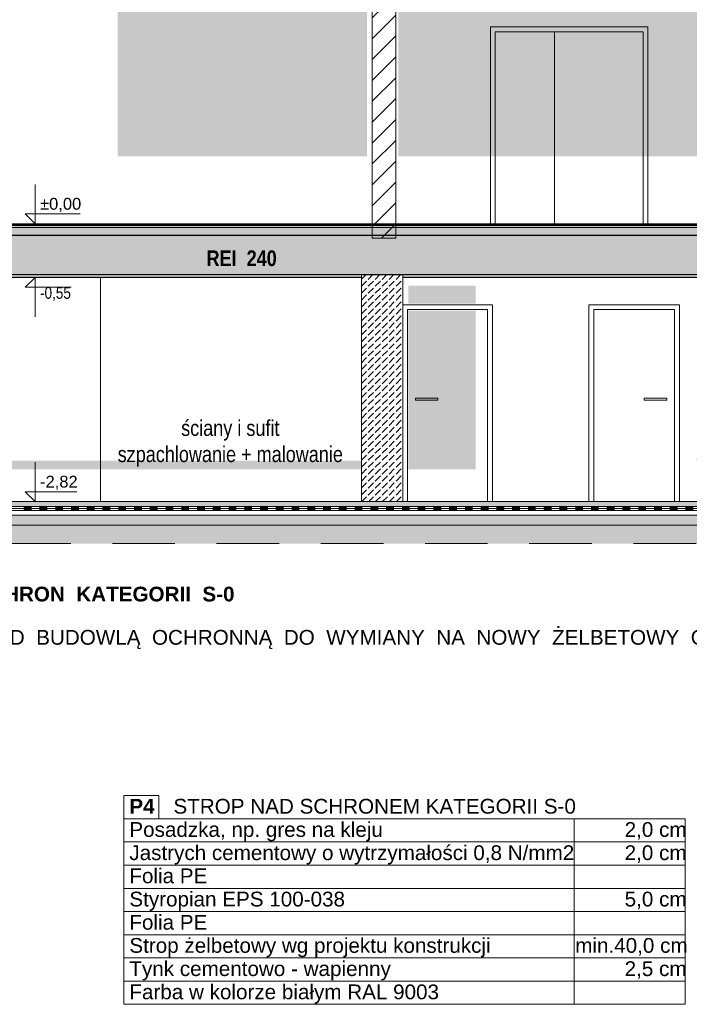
# Model space of a CAD drawing. Header units: centimetres. Extents: x 5703 to 19022, y -2164 to 612.
# Tile 12 of 49: x 14570 to 15250, y -1855 to -854. Entities that reach past the tile are written whole.
import ezdxf

# ---------------------------------------------------------------- set-up
doc = ezdxf.new("R2010")
doc.units = ezdxf.units.CM
doc.header["$MEASUREMENT"] = 0
doc.linetypes.add('Long Dashed', pattern=[105.83333, 63.499999, -42.333331])
for name, color, linetype in [('311-RS', 7, 'Continuous'), ('499-Wymiary i opisy', 7, 'Continuous'), ('810-Ogólne', 7, 'Continuous'), ('810-PZT', 7, 'Continuous'), ('MF_KRESKOWANIE', 7, 'Continuous'), ('MF_OKNA', 7, 'Continuous'), ('MF_SCIANY_KONSTR', 7, 'Continuous'), ('MF_WYM_DUŻE', 7, 'Continuous')]:
    doc.layers.add(name, color=color, linetype=linetype)
doc.styles.add('GENERATED_STYLE_3', font='arial.ttf')
doc.styles.add('GENERATED_STYLE_5', font='arialbd.ttf')
doc.styles.add('GENERATED_STYLE_8', font='ARIALN.TTF')
doc.styles.add('GENERATED_STYLE_9', font='ARIALNB.TTF')
doc.dimstyles.new('GENERATED_STYLE__1', dxfattribs={"dimtxt": 12, "dimasz": 6.08, "dimexe": 0.18, "dimexo": 0.0625, "dimgap": 0.09, "dimtad": 1, "dimdec": 0, "dimzin": 0, "dimdsep": 46, "dimtxsty": 'GENERATED_STYLE_3', "dimblk": 'ARROWHEAD_2', "dimblk1": 'ARROWHEAD_2', "dimblk2": 'ARROWHEAD_2', "dimcen": 0.09, "dimse1": 1, "dimse2": 1, "dimclrd": 7, "dimclre": 7, "dimclrt": 7, "dimadec": 0, "dimazin": 0, "dimtfac": 1, "dimtdec": 4, "dimtmove": 0, "dimatfit": 3, "dimfxl": 1, "dimtolj": 1, "dimtzin": 0, "dimarcsym": 0})
pattern_1 = [(45, (-4821233.928, -1041.357), (-6.36396103, 6.36396103), [0, -6, 0, -9]), (110, (-4821213.928, -1041.357), (8.457233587, 3.07818129), [0, -4.4, 0, -7.6])]
pattern_2 = [(45, (-4821233.928, -1061.357), (-7.071067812, 7.071067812), [7.5, -2.5]), (45, (-4821233.928, -1054.286), (-7.071067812, 7.071067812), [7.5, -2.5])]

# ---------------------------------------------------------------- blocks, each defined once
blk = doc.blocks.new('*D23', base_point=(-4821233.9, -1061.4))
at = {"layer": 'MF_WYM_DUŻE', "color": 7, "linetype": 'Continuous', "lineweight": 15, "transparency": 16777216}
for p, q in [((16254.8, -273.7), (16246.8, -269)), ((16246.8, -1106), (16254.8, -1110.7))]:
    blk.add_line(p, q, dxfattribs=at)
at = {"layer": 'MF_WYM_DUŻE', "color": 7, "linetype": 'Continuous', "lineweight": 13, "transparency": 16777216}
for p, q in [((16250.8, -271.4), (16250.8, -267.4)), ((16256.8, -271.4), (16244.8, -271.4)), ((16250.8, -1108.4), (16250.8, -271.4)), ((16256.8, -1108.4), (16244.8, -1108.4)), ((16250.8, -1112.3), (16250.8, -1108.4))]:
    blk.add_line(p, q, dxfattribs=at)
at = {"layer": 'MF_WYM_DUŻE', "color": 7, "lineweight": 13, "transparency": 16777216, "insert": (16248.4, -703.5), "char_height": 12, "attachment_point": 7, "rotation": 90, "style": 'GENERATED_STYLE_3'}
blk.add_mtext('\\A1;{\\pql;\\fArial|b0|i0|c238|p38;837}', dxfattribs=at)
blk = doc.blocks.new('ARROWHEAD_2')
at = {"color": 0, "linetype": 'Continuous', "lineweight": 0}
for p, q in [((0, 0), (-1, 0)), ((-0.38, -0.66), (0.38, 0.66))]:
    blk.add_line(p, q, dxfattribs=at)
blk = doc.blocks.new('*D24', base_point=(-4821233.9, -1061.4))
at = {"layer": 'MF_WYM_DUŻE', "color": 7, "linetype": 'Continuous', "lineweight": 15, "transparency": 16777216}
for p, q in [((16224.8, -273.7), (16216.8, -269)), ((16216.8, -1106), (16224.8, -1110.7))]:
    blk.add_line(p, q, dxfattribs=at)
at = {"layer": 'MF_WYM_DUŻE', "color": 7, "linetype": 'Continuous', "lineweight": 13, "transparency": 16777216}
for p, q in [((16220.8, -271.4), (16220.8, -267.4)), ((16226.8, -271.4), (16214.8, -271.4)), ((16220.8, -1108.4), (16220.8, -271.4)), ((16226.8, -1108.4), (16214.8, -1108.4)), ((16220.8, -1112.3), (16220.8, -1108.4))]:
    blk.add_line(p, q, dxfattribs=at)
at = {"layer": 'MF_WYM_DUŻE', "color": 7, "lineweight": 13, "transparency": 16777216, "insert": (16218.4, -703.5), "char_height": 12, "attachment_point": 7, "rotation": 90, "style": 'GENERATED_STYLE_3'}
blk.add_mtext('\\A1;{\\pql;\\fArial|b0|i0|c238|p38;837}', dxfattribs=at)
blk = doc.blocks.new('*X46', base_point=(-4821233.9, -1061.4))
at = {"layer": '810-Ogólne', "linetype": 'Continuous', "lineweight": 0, "true_color": 0x000000}
for points in [[(14574.1, -1352.7), (14582.1, -1352.7), (14582.1, -1350.7), (14574.1, -1350.7)], [(14590.1, -1352.7), (14598.1, -1352.7), (14598.1, -1350.7), (14590.1, -1350.7)], [(14606.1, -1352.7), (14614.1, -1352.7), (14614.1, -1350.7), (14606.1, -1350.7)], [(14622.1, -1352.7), (14630.1, -1352.7), (14630.1, -1350.7), (14622.1, -1350.7)], [(14638.1, -1352.7), (14646.1, -1352.7), (14646.1, -1350.7), (14638.1, -1350.7)], [(14654.1, -1352.7), (14662.1, -1352.7), (14662.1, -1350.7), (14654.1, -1350.7)], [(14670.1, -1352.7), (14678.1, -1352.7), (14678.1, -1350.7), (14670.1, -1350.7)], [(14686.1, -1352.7), (14694.1, -1352.7), (14694.1, -1350.7), (14686.1, -1350.7)], [(14702.1, -1352.7), (14710.1, -1352.7), (14710.1, -1350.7), (14702.1, -1350.7)], [(14718.1, -1352.7), (14726.1, -1352.7), (14726.1, -1350.7), (14718.1, -1350.7)], [(14734.1, -1352.7), (14742.1, -1352.7), (14742.1, -1350.7), (14734.1, -1350.7)], [(14750.1, -1352.7), (14758.1, -1352.7), (14758.1, -1350.7), (14750.1, -1350.7)], [(14766.1, -1352.7), (14774.1, -1352.7), (14774.1, -1350.7), (14766.1, -1350.7)], [(14782.1, -1352.7), (14790.1, -1352.7), (14790.1, -1350.7), (14782.1, -1350.7)], [(14798.1, -1352.7), (14806.1, -1352.7), (14806.1, -1350.7), (14798.1, -1350.7)], [(14814.1, -1352.7), (14822.1, -1352.7), (14822.1, -1350.7), (14814.1, -1350.7)], [(14830.1, -1352.7), (14838.1, -1352.7), (14838.1, -1350.7), (14830.1, -1350.7)], [(14846.1, -1352.7), (14854.1, -1352.7), (14854.1, -1350.7), (14846.1, -1350.7)], [(14862.1, -1352.7), (14870.1, -1352.7), (14870.1, -1350.7), (14862.1, -1350.7)], [(14878.1, -1352.7), (14886.1, -1352.7), (14886.1, -1350.7), (14878.1, -1350.7)], [(14894.1, -1352.7), (14902.1, -1352.7), (14902.1, -1350.7), (14894.1, -1350.7)], [(14910.1, -1352.7), (14918.1, -1352.7), (14918.1, -1350.7), (14910.1, -1350.7)], [(14926.1, -1352.7), (14934.1, -1352.7), (14934.1, -1350.7), (14926.1, -1350.7)], [(14942.1, -1352.7), (14950.1, -1352.7), (14950.1, -1350.7), (14942.1, -1350.7)], [(14958.1, -1352.7), (14966.1, -1352.7), (14966.1, -1350.7), (14958.1, -1350.7)], [(14974.1, -1352.7), (14982.1, -1352.7), (14982.1, -1350.7), (14974.1, -1350.7)], [(14990.1, -1352.7), (14998.1, -1352.7), (14998.1, -1350.7), (14990.1, -1350.7)], [(15006.1, -1352.7), (15014.1, -1352.7), (15014.1, -1350.7), (15006.1, -1350.7)], [(15022.1, -1352.7), (15030.1, -1352.7), (15030.1, -1350.7), (15022.1, -1350.7)], [(15038.1, -1352.7), (15046.1, -1352.7), (15046.1, -1350.7), (15038.1, -1350.7)], [(15054.1, -1352.7), (15062.1, -1352.7), (15062.1, -1350.7), (15054.1, -1350.7)], [(15070.1, -1352.7), (15078.1, -1352.7), (15078.1, -1350.7), (15070.1, -1350.7)], [(15086.1, -1352.7), (15094.1, -1352.7), (15094.1, -1350.7), (15086.1, -1350.7)], [(15102.1, -1352.7), (15110.1, -1352.7), (15110.1, -1350.7), (15102.1, -1350.7)], [(15118.1, -1352.7), (15126.1, -1352.7), (15126.1, -1350.7), (15118.1, -1350.7)], [(15134.1, -1352.7), (15142.1, -1352.7), (15142.1, -1350.7), (15134.1, -1350.7)], [(15150.1, -1352.7), (15158.1, -1352.7), (15158.1, -1350.7), (15150.1, -1350.7)], [(15166.1, -1352.7), (15174.1, -1352.7), (15174.1, -1350.7), (15166.1, -1350.7)], [(15182.1, -1352.7), (15190.1, -1352.7), (15190.1, -1350.7), (15182.1, -1350.7)], [(15198.1, -1352.7), (15206.1, -1352.7), (15206.1, -1350.7), (15198.1, -1350.7)], [(15214.1, -1352.7), (15222.1, -1352.7), (15222.1, -1350.7), (15214.1, -1350.7)], [(15230.1, -1352.7), (15238.1, -1352.7), (15238.1, -1350.7), (15230.1, -1350.7)], [(15246.1, -1352.7), (15254.1, -1352.7), (15254.1, -1350.7), (15246.1, -1350.7)]]:
    blk.add_hatch(color=18, dxfattribs=at).paths.add_polyline_path(points)
blk = doc.blocks.new('*X47', base_point=(-4821233.9, -1061.4))
at = {"layer": '810-Ogólne', "linetype": 'Continuous', "lineweight": 0, "true_color": 0x000000}
for points in [[(14574.1, -1350.7), (14582.1, -1350.7), (14582.1, -1348.7), (14574.1, -1348.7)], [(14590.1, -1350.7), (14598.1, -1350.7), (14598.1, -1348.7), (14590.1, -1348.7)], [(14606.1, -1350.7), (14614.1, -1350.7), (14614.1, -1348.7), (14606.1, -1348.7)], [(14622.1, -1350.7), (14630.1, -1350.7), (14630.1, -1348.7), (14622.1, -1348.7)], [(14638.1, -1350.7), (14646.1, -1350.7), (14646.1, -1348.7), (14638.1, -1348.7)], [(14654.1, -1350.7), (14662.1, -1350.7), (14662.1, -1348.7), (14654.1, -1348.7)], [(14670.1, -1350.7), (14678.1, -1350.7), (14678.1, -1348.7), (14670.1, -1348.7)], [(14686.1, -1350.7), (14694.1, -1350.7), (14694.1, -1348.7), (14686.1, -1348.7)], [(14702.1, -1350.7), (14710.1, -1350.7), (14710.1, -1348.7), (14702.1, -1348.7)], [(14718.1, -1350.7), (14726.1, -1350.7), (14726.1, -1348.7), (14718.1, -1348.7)], [(14734.1, -1350.7), (14742.1, -1350.7), (14742.1, -1348.7), (14734.1, -1348.7)], [(14750.1, -1350.7), (14758.1, -1350.7), (14758.1, -1348.7), (14750.1, -1348.7)], [(14766.1, -1350.7), (14774.1, -1350.7), (14774.1, -1348.7), (14766.1, -1348.7)], [(14782.1, -1350.7), (14790.1, -1350.7), (14790.1, -1348.7), (14782.1, -1348.7)], [(14798.1, -1350.7), (14806.1, -1350.7), (14806.1, -1348.7), (14798.1, -1348.7)], [(14814.1, -1350.7), (14822.1, -1350.7), (14822.1, -1348.7), (14814.1, -1348.7)], [(14830.1, -1350.7), (14838.1, -1350.7), (14838.1, -1348.7), (14830.1, -1348.7)], [(14846.1, -1350.7), (14854.1, -1350.7), (14854.1, -1348.7), (14846.1, -1348.7)], [(14862.1, -1350.7), (14870.1, -1350.7), (14870.1, -1348.7), (14862.1, -1348.7)], [(14878.1, -1350.7), (14886.1, -1350.7), (14886.1, -1348.7), (14878.1, -1348.7)], [(14894.1, -1350.7), (14902.1, -1350.7), (14902.1, -1348.7), (14894.1, -1348.7)], [(14910.1, -1350.7), (14918.1, -1350.7), (14918.1, -1348.7), (14910.1, -1348.7)], [(14926.1, -1350.7), (14934.1, -1350.7), (14934.1, -1348.7), (14926.1, -1348.7)], [(14942.1, -1350.7), (14950.1, -1350.7), (14950.1, -1348.7), (14942.1, -1348.7)], [(14958.1, -1350.7), (14966.1, -1350.7), (14966.1, -1348.7), (14958.1, -1348.7)], [(14974.1, -1350.7), (14982.1, -1350.7), (14982.1, -1348.7), (14974.1, -1348.7)], [(14990.1, -1350.7), (14998.1, -1350.7), (14998.1, -1348.7), (14990.1, -1348.7)], [(15006.1, -1350.7), (15014.1, -1350.7), (15014.1, -1348.7), (15006.1, -1348.7)], [(15022.1, -1350.7), (15030.1, -1350.7), (15030.1, -1348.7), (15022.1, -1348.7)], [(15038.1, -1350.7), (15046.1, -1350.7), (15046.1, -1348.7), (15038.1, -1348.7)], [(15054.1, -1350.7), (15062.1, -1350.7), (15062.1, -1348.7), (15054.1, -1348.7)], [(15070.1, -1350.7), (15078.1, -1350.7), (15078.1, -1348.7), (15070.1, -1348.7)], [(15086.1, -1350.7), (15094.1, -1350.7), (15094.1, -1348.7), (15086.1, -1348.7)], [(15102.1, -1350.7), (15110.1, -1350.7), (15110.1, -1348.7), (15102.1, -1348.7)], [(15118.1, -1350.7), (15126.1, -1350.7), (15126.1, -1348.7), (15118.1, -1348.7)], [(15134.1, -1350.7), (15142.1, -1350.7), (15142.1, -1348.7), (15134.1, -1348.7)], [(15150.1, -1350.7), (15158.1, -1350.7), (15158.1, -1348.7), (15150.1, -1348.7)], [(15166.1, -1350.7), (15174.1, -1350.7), (15174.1, -1348.7), (15166.1, -1348.7)], [(15182.1, -1350.7), (15190.1, -1350.7), (15190.1, -1348.7), (15182.1, -1348.7)], [(15198.1, -1350.7), (15206.1, -1350.7), (15206.1, -1348.7), (15198.1, -1348.7)], [(15214.1, -1350.7), (15222.1, -1350.7), (15222.1, -1348.7), (15214.1, -1348.7)], [(15230.1, -1350.7), (15238.1, -1350.7), (15238.1, -1348.7), (15230.1, -1348.7)], [(15246.1, -1350.7), (15254.1, -1350.7), (15254.1, -1348.7), (15246.1, -1348.7)]]:
    blk.add_hatch(color=18, dxfattribs=at).paths.add_polyline_path(points)
blk = doc.blocks.new('*D131', base_point=(-4821233.9, -1061.4))
at = {"layer": 'MF_WYM_DUŻE', "color": 7, "linetype": 'Continuous', "lineweight": 13, "transparency": 16777216}
for p, q in [((14529.7, -1343.7), (14517.7, -1343.7)), ((14523.7, -1367.7), (14523.7, -1343.7)), ((14529.7, -1367.7), (14517.7, -1367.7)), ((14523.7, -1371.6), (14523.7, -1367.7))]:
    blk.add_line(p, q, dxfattribs=at)
at = {"layer": 'MF_WYM_DUŻE', "color": 7, "linetype": 'Continuous', "lineweight": 15, "transparency": 16777216}
for p, q in [((14519.7, -1341.3), (14527.7, -1346)), ((14519.7, -1365.3), (14527.7, -1370))]:
    blk.add_line(p, q, dxfattribs=at)
at = {"layer": 'MF_WYM_DUŻE', "color": 7, "lineweight": 13, "transparency": 16777216, "insert": (14521.3, -1364.8), "char_height": 12, "attachment_point": 7, "rotation": 90, "style": 'GENERATED_STYLE_3'}
blk.add_mtext('\\A1;{\\pql;\\fArial|b0|i0|c238|p38;24}', dxfattribs=at)
blk = doc.blocks.new('*D141', base_point=(-4821233.9, -1061.4))
at = {"layer": 'MF_WYM_DUŻE', "color": 7, "linetype": 'Continuous', "lineweight": 13, "transparency": 16777216}
for p, q in [((15942.7, -1343.7), (15930.7, -1343.7)), ((15936.7, -1357.7), (15936.7, -1343.7)), ((15942.7, -1357.7), (15930.7, -1357.7)), ((15936.7, -1361.6), (15936.7, -1357.7))]:
    blk.add_line(p, q, dxfattribs=at)
at = {"layer": 'MF_WYM_DUŻE', "color": 7, "linetype": 'Continuous', "lineweight": 15, "transparency": 16777216}
for p, q in [((15932.7, -1341.3), (15940.7, -1346)), ((15932.7, -1355.3), (15940.7, -1360))]:
    blk.add_line(p, q, dxfattribs=at)
at = {"layer": 'MF_WYM_DUŻE', "color": 7, "lineweight": 13, "transparency": 16777216, "insert": (15934.3, -1378.2), "char_height": 12, "attachment_point": 7, "rotation": 90, "style": 'GENERATED_STYLE_3'}
blk.add_mtext('\\A1;{\\pql;\\fArial|b0|i0|c238|p38;14}', dxfattribs=at)
blk = doc.blocks.new('*D142', base_point=(-4821233.9, -1061.4))
at = {"layer": 'MF_WYM_DUŻE', "color": 7, "linetype": 'Continuous', "lineweight": 15, "transparency": 16777216}
for p, q in [((15932.7, -1113.5), (15940.7, -1118.2)), ((15932.7, -1341.3), (15940.7, -1346))]:
    blk.add_line(p, q, dxfattribs=at)
at = {"layer": 'MF_WYM_DUŻE', "color": 7, "linetype": 'Continuous', "lineweight": 13, "transparency": 16777216}
for p, q in [((15936.7, -1343.7), (15936.7, -1115.9)), ((15942.7, -1343.7), (15930.7, -1343.7))]:
    blk.add_line(p, q, dxfattribs=at)
at = {"layer": 'MF_WYM_DUŻE', "color": 7, "lineweight": 13, "transparency": 16777216, "char_height": 12, "attachment_point": 7, "rotation": 90, "style": 'GENERATED_STYLE_3'}
for s, insert in [('\\A1;{\\pql;\\fArial|b0|i0|c238|p38;3}', (15934.3, -1127.3)), ('\\A1;{\\pql;\\fArial|b0|i0|c238|p38;228}', (15934.3, -1248))]:
    blk.add_mtext(s, dxfattribs=dict(at, insert=insert))
blk = doc.blocks.new('*D144', base_point=(-4821233.9, -1061.4))
at = {"layer": 'MF_WYM_DUŻE', "color": 7, "linetype": 'Continuous', "lineweight": 15, "transparency": 16777216}
for p, q in [((15932.7, -1071), (15940.7, -1075.7)), ((15932.7, -1111), (15940.7, -1115.6))]:
    blk.add_line(p, q, dxfattribs=at)
at = {"layer": 'MF_WYM_DUŻE', "color": 7, "linetype": 'Continuous', "lineweight": 13, "transparency": 16777216}
for p, q in [((15936.7, -1113.3), (15936.7, -1073.4)), ((15942.7, -1113.3), (15930.7, -1113.3)), ((15936.7, -1115.9), (15936.7, -1113.3))]:
    blk.add_line(p, q, dxfattribs=at)
at = {"layer": 'MF_WYM_DUŻE', "color": 7, "lineweight": 13, "transparency": 16777216, "insert": (15934.3, -1102.4), "char_height": 12, "attachment_point": 7, "rotation": 90, "style": 'GENERATED_STYLE_3'}
blk.add_mtext('\\A1;{\\pql;\\fArial|b0|i0|c238|p38;40}', dxfattribs=at)
blk = doc.blocks.new('*D145', base_point=(-4821233.9, -1061.4))
at = {"layer": 'MF_WYM_DUŻE', "color": 7, "linetype": 'Continuous', "lineweight": 15, "transparency": 16777216}
blk.add_line((15932.7, -1071), (15940.7, -1075.7), dxfattribs=at)
at = {"layer": 'MF_WYM_DUŻE', "color": 7, "linetype": 'Continuous', "lineweight": 13, "transparency": 16777216}
blk.add_line((15936.7, -1113.3), (15936.7, -1073.4), dxfattribs=at)
blk = doc.blocks.new('*D146', base_point=(-4821233.9, -1061.4))
at = {"layer": 'MF_WYM_DUŻE', "color": 7, "linetype": 'Continuous', "lineweight": 15, "transparency": 16777216}
for p, q in [((15932.7, -1059), (15940.7, -1063.7)), ((15932.7, -1071), (15940.7, -1075.7))]:
    blk.add_line(p, q, dxfattribs=at)
at = {"layer": 'MF_WYM_DUŻE', "color": 7, "linetype": 'Continuous', "lineweight": 13, "transparency": 16777216}
for p, q in [((15942.7, -1061.4), (15930.7, -1061.4)), ((15936.7, -1073.4), (15936.7, -1061.4)), ((15942.7, -1073.4), (15930.7, -1073.4)), ((15936.7, -1113.3), (15936.7, -1073.4))]:
    blk.add_line(p, q, dxfattribs=at)
blk = doc.blocks.new('*D147', base_point=(-4821233.9, -1061.4))
at = {"layer": 'MF_WYM_DUŻE', "color": 7, "linetype": 'Continuous', "lineweight": 15, "transparency": 16777216}
for p, q in [((15932.7, -389), (15940.7, -393.7)), ((15932.7, -1059), (15940.7, -1063.7))]:
    blk.add_line(p, q, dxfattribs=at)
at = {"layer": 'MF_WYM_DUŻE', "color": 7, "linetype": 'Continuous', "lineweight": 13, "transparency": 16777216}
for p, q in [((15942.7, -391.4), (15930.7, -391.4)), ((15936.7, -1061.4), (15936.7, -391.4)), ((15942.7, -1061.4), (15930.7, -1061.4))]:
    blk.add_line(p, q, dxfattribs=at)
at = {"layer": 'MF_WYM_DUŻE', "color": 7, "lineweight": 13, "transparency": 16777216, "char_height": 12, "attachment_point": 7, "rotation": 90, "style": 'GENERATED_STYLE_3'}
for s, insert in [('\\A1;{\\pql;\\fArial|b0|i0|c238|p38;670}', (15934.3, -730.9)), ('\\A1;{\\pql;\\fArial|b0|i0|c238|p38;12}', (15934.3, -1059))]:
    blk.add_mtext(s, dxfattribs=dict(at, insert=insert))
blk = doc.blocks.new('*D152', base_point=(-4821233.9, -1061.4))
at = {"layer": 'MF_WYM_DUŻE', "color": 7, "linetype": 'Continuous', "lineweight": 13, "transparency": 16777216}
for p, q in [((15972.7, -1343.7), (15960.7, -1343.7)), ((15966.7, -1357.7), (15966.7, -1343.7)), ((15972.7, -1357.7), (15960.7, -1357.7)), ((15966.7, -1361.6), (15966.7, -1357.7))]:
    blk.add_line(p, q, dxfattribs=at)
at = {"layer": 'MF_WYM_DUŻE', "color": 7, "linetype": 'Continuous', "lineweight": 15, "transparency": 16777216}
for p, q in [((15962.7, -1341.3), (15970.7, -1346)), ((15962.7, -1355.3), (15970.7, -1360))]:
    blk.add_line(p, q, dxfattribs=at)
at = {"layer": 'MF_WYM_DUŻE', "color": 7, "lineweight": 13, "transparency": 16777216, "insert": (15964.3, -1378.2), "char_height": 12, "attachment_point": 7, "rotation": 90, "style": 'GENERATED_STYLE_3'}
blk.add_mtext('\\A1;{\\pql;\\fArial|b0|i0|c238|p38;14}', dxfattribs=at)
blk = doc.blocks.new('*D153', base_point=(-4821233.9, -1061.4))
at = {"layer": 'MF_WYM_DUŻE', "color": 7, "linetype": 'Continuous', "lineweight": 15, "transparency": 16777216}
for p, q in [((15962.7, -1113.5), (15970.7, -1118.2)), ((15962.7, -1341.3), (15970.7, -1346))]:
    blk.add_line(p, q, dxfattribs=at)
at = {"layer": 'MF_WYM_DUŻE', "color": 7, "linetype": 'Continuous', "lineweight": 13, "transparency": 16777216}
for p, q in [((15966.7, -1343.7), (15966.7, -1115.9)), ((15972.7, -1343.7), (15960.7, -1343.7))]:
    blk.add_line(p, q, dxfattribs=at)
at = {"layer": 'MF_WYM_DUŻE', "color": 7, "lineweight": 13, "transparency": 16777216, "char_height": 12, "attachment_point": 7, "rotation": 90, "style": 'GENERATED_STYLE_3'}
for s, insert in [('\\A1;{\\pql;\\fArial|b0|i0|c238|p38;3}', (15964.3, -1127.3)), ('\\A1;{\\pql;\\fArial|b0|i0|c238|p38;228}', (15964.3, -1248))]:
    blk.add_mtext(s, dxfattribs=dict(at, insert=insert))
blk = doc.blocks.new('*D156', base_point=(-4821233.9, -1061.4))
at = {"layer": 'MF_WYM_DUŻE', "color": 7, "linetype": 'Continuous', "lineweight": 15, "transparency": 16777216}
for p, q in [((15962.7, -1059), (15970.7, -1063.7)), ((15962.7, -1071), (15970.7, -1075.7))]:
    blk.add_line(p, q, dxfattribs=at)
at = {"layer": 'MF_WYM_DUŻE', "color": 7, "linetype": 'Continuous', "lineweight": 13, "transparency": 16777216}
for p, q in [((15972.7, -1061.4), (15960.7, -1061.4)), ((15966.7, -1073.4), (15966.7, -1061.4)), ((15972.7, -1073.4), (15960.7, -1073.4)), ((15966.7, -1113.4), (15966.7, -1073.4))]:
    blk.add_line(p, q, dxfattribs=at)
blk = doc.blocks.new('*D157', base_point=(-4821233.9, -1061.4))
at = {"layer": 'MF_WYM_DUŻE', "color": 7, "linetype": 'Continuous', "lineweight": 15, "transparency": 16777216}
for p, q in [((15962.7, -389), (15970.7, -393.7)), ((15962.7, -1059), (15970.7, -1063.7))]:
    blk.add_line(p, q, dxfattribs=at)
at = {"layer": 'MF_WYM_DUŻE', "color": 7, "linetype": 'Continuous', "lineweight": 13, "transparency": 16777216}
for p, q in [((15972.7, -391.4), (15960.7, -391.4)), ((15966.7, -1061.4), (15966.7, -391.4)), ((15972.7, -1061.4), (15960.7, -1061.4))]:
    blk.add_line(p, q, dxfattribs=at)
at = {"layer": 'MF_WYM_DUŻE', "color": 7, "lineweight": 13, "transparency": 16777216, "char_height": 12, "attachment_point": 7, "rotation": 90, "style": 'GENERATED_STYLE_3'}
for s, insert in [('\\A1;{\\pql;\\fArial|b0|i0|c238|p38;670}', (15964.3, -730.9)), ('\\A1;{\\pql;\\fArial|b0|i0|c238|p38;12}', (15964.3, -1059))]:
    blk.add_mtext(s, dxfattribs=dict(at, insert=insert))

msp = doc.modelspace()

# ---------------------------------------------------------------- hatches: boundary and pattern name
at = {"layer": '810-PZT', "linetype": 'Continuous', "lineweight": 13, "true_color": 0x6a6a6a}
h = msp.add_hatch(dxfattribs=at)
h.set_pattern_fill('PIASEK_0002', color=251, style=0, pattern_type=2)
h.set_pattern_definition(pattern_1)
h.paths.add_polyline_path([(14952, -1101.2), (14952, -1076.2), (15521, -1076.2), (15521, -1101.2)])
at = {"layer": '810-PZT', "linetype": 'Continuous', "lineweight": 0}
for points in [[(14964.7, -1124.5), (15033.2, -1124.5), (15033.2, -1142.7), (14964.7, -1142.7)], [(14964.7, -1149.7), (15033.2, -1149.7), (15033.2, -1311.1), (14964.7, -1311.1)], [(14554.2, -1302), (14916.7, -1302), (14916.7, -1311.1), (14554.2, -1311.1)]]:
    msp.add_hatch(color=255, dxfattribs=at).paths.add_polyline_path(points)
at = {"layer": '810-PZT', "linetype": 'Continuous', "lineweight": 13, "true_color": 0x6a6a6a}
h = msp.add_hatch(dxfattribs=at)
h.set_pattern_fill('PIASEK_0002', color=251, style=0, pattern_type=2)
h.set_pattern_definition(pattern_1)
h.paths.add_polyline_path([(14352, -1357.7), (16128, -1357.7), (16128, -1367.7), (14352, -1367.7)])
h = msp.add_hatch(dxfattribs=at)
h.set_pattern_fill('PIASEK_0002', color=251, style=0, pattern_type=2)
h.set_pattern_definition(pattern_1)
h.paths.add_polyline_path([(14354, -1366.4), (16118.3, -1366.4), (16118.3, -1386.4), (14354, -1386.4)])
at = {"layer": 'MF_KRESKOWANIE', "linetype": 'Continuous', "lineweight": 13, "true_color": 0x6a6a6a}
h = msp.add_hatch(dxfattribs=at)
h.set_pattern_fill('BLOCZKI_CERAMICZNE_0002', color=251, style=0, pattern_type=2)
h.set_pattern_definition([(45, (-4821233.928, -1061.357), (-10.60660172, 10.60660172), [])])
h.paths.add_polyline_path([(14928, -741.4), (14952, -741.4), (14952, -1076.2), (14928, -1076.2)])
at = {"layer": 'MF_KRESKOWANIE', "linetype": 'Continuous', "lineweight": 18}
for points in [[(14669.4, -763.1), (14922.8, -763.1), (14922.8, -992.8), (14669.4, -992.8)], [(14954.5, -763.1), (15518.7, -763.1), (15518.7, -992.8), (14954.5, -992.8)]]:
    msp.add_hatch(color=255, dxfattribs=at).paths.add_polyline_path(points)
at = {"layer": 'MF_KRESKOWANIE', "linetype": 'Continuous', "lineweight": 13}
h = msp.add_hatch(dxfattribs=at)
h.set_pattern_fill('BETON_0002', color=5, style=0, pattern_type=2)
h.set_pattern_definition(pattern_2)
h.paths.add_polyline_path([(14352, -1063.2), (15521, -1063.2), (15521, -1073.4), (14352, -1073.4)])
h = msp.add_hatch(dxfattribs=at)
h.set_pattern_fill('BETON_ZBROJONY_0002', color=5, style=0, pattern_type=2)
h.set_pattern_definition([(315, (-4821233.928, -1061.357), (8.485281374, 8.485281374), []), (315, (-4821229.686, -1057.115), (8.485281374, 8.485281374), [9, -3])])
h.paths.add_polyline_path([(16145, -1073.4), (14328, -1073.4), (14328, -1113.4), (16145, -1113.4)])
at = {"layer": 'MF_KRESKOWANIE', "linetype": 'Continuous', "lineweight": 13, "true_color": 0x6a6a6a}
h = msp.add_hatch(dxfattribs=at)
h.set_pattern_fill('BETON_0002', color=251, style=0, pattern_type=2)
h.set_pattern_definition(pattern_2)
h.paths.add_polyline_path([(14917, -1113.4), (14959, -1113.4), (14959, -1343.7), (14917, -1343.7)])
h = msp.add_hatch(dxfattribs=at)
h.set_pattern_fill('BETON_0002', color=251, style=0, pattern_type=2)
h.set_pattern_definition(pattern_2)
h.paths.add_polyline_path([(14352, -1343.7), (16128, -1343.7), (16128, -1348.7), (14352, -1348.7)])

# ---------------------------------------------------------------- linework, layer by layer
at = {"color": 7, "linetype": 'Continuous', "lineweight": 13}
for p, q in [((14652, -1115.9), (14652, -1343.7)), ((14972, -1238.7), (14994.8, -1238.7)), ((14972, -1238.7), (14972, -1240.7)), ((14994.8, -1238.7), (14994.8, -1240.7)), ((15227, -1238.7), (15204.1, -1238.7)), ((15204.1, -1238.7), (15204.1, -1240.7)), ((15227, -1238.7), (15227, -1240.7)), ((14972, -1240.7), (14994.8, -1240.7)), ((15227, -1240.7), (15204.1, -1240.7))]:
    msp.add_line(p, q, dxfattribs=at)
at = {"layer": '499-Wymiary i opisy', "color": 7, "linetype": 'Continuous', "lineweight": 13}
for p, q in [((14585.7, -1115.9), (14575.7, -1125.9)), ((14585.7, -1115.9), (14578.2, -1115.9)), ((14585.7, -1115.9), (14593.2, -1115.9)), ((14585.7, -1115.9), (14585.7, -1155.9)), ((14575.7, -1125.9), (14585.7, -1125.9)), ((14585.7, -1125.9), (14622.2, -1125.9)), ((14711.2, -1642.4), (14675.7, -1642.4)), ((14675.7, -1642.4), (14675.7, -1666)), ((14711.2, -1666), (14711.2, -1642.4)), ((14675.7, -1666), (14711.2, -1666)), ((14675.7, -1666), (15088.2, -1666)), ((15088.2, -1666), (14675.7, -1666)), ((14675.7, -1666), (14675.7, -1689.5)), ((15088.2, -1666), (15200.7, -1666)), ((15133.2, -1689.5), (15133.2, -1666)), ((15245.7, -1666), (15133.2, -1666)), ((15133.2, -1666), (15133.2, -1689.5)), ((15245.7, -1689.5), (15245.7, -1666)), ((14675.7, -1689.5), (15088.2, -1689.5)), ((14675.7, -1689.5), (14675.7, -1736.7)), ((15088.2, -1689.5), (15200.7, -1689.5)), ((15133.2, -1736.7), (15133.2, -1689.5)), ((15245.7, -1689.5), (15133.2, -1689.5)), ((15133.2, -1689.5), (15133.2, -1736.7)), ((15245.7, -1736.7), (15245.7, -1689.5)), ((15245.7, -1713.1), (14675.7, -1713.1)), ((14675.7, -1736.7), (15088.2, -1736.7)), ((14675.7, -1736.7), (15088.2, -1736.7)), ((15088.2, -1736.7), (14675.7, -1736.7)), ((15088.2, -1736.7), (14675.7, -1736.7)), ((14675.7, -1736.7), (14675.7, -1760.2)), ((15088.2, -1736.7), (15200.7, -1736.7)), ((15088.2, -1736.7), (15200.7, -1736.7)), ((15200.7, -1736.7), (15088.2, -1736.7)), ((15133.2, -1760.2), (15133.2, -1736.7)), ((15245.7, -1736.7), (15133.2, -1736.7)), ((15133.2, -1736.7), (15133.2, -1760.2)), ((15245.7, -1760.2), (15245.7, -1736.7)), ((14675.7, -1760.2), (15088.2, -1760.2)), ((15088.2, -1760.2), (14675.7, -1760.2)), ((14675.7, -1760.2), (14675.7, -1854.5)), ((15088.2, -1760.2), (15200.7, -1760.2)), ((15133.2, -1783.8), (15133.2, -1760.2)), ((15245.7, -1760.2), (15133.2, -1760.2)), ((15133.2, -1760.2), (15133.2, -1854.5)), ((15245.7, -1854.5), (15245.7, -1760.2)), ((14675.7, -1783.8), (15088.2, -1783.8)), ((15088.2, -1783.8), (14675.7, -1783.8)), ((15088.2, -1783.8), (15200.7, -1783.8)), ((15245.7, -1783.8), (15133.2, -1783.8)), ((15088.2, -1807.4), (14675.7, -1807.4)), ((15245.7, -1807.4), (15088.2, -1807.4)), ((14675.7, -1831), (15088.2, -1831)), ((15088.2, -1831), (14675.7, -1831)), ((15088.2, -1831), (15200.7, -1831)), ((15245.7, -1831), (15133.2, -1831)), ((15133.2, -1854.5), (14675.7, -1854.5)), ((15245.7, -1854.5), (15133.2, -1854.5))]:
    msp.add_line(p, q, dxfattribs=at)
at = {"layer": '810-Ogólne', "color": 7, "linetype": 'Continuous', "lineweight": 13}
for p, q in [((16121, -1348.7), (14352, -1348.7)), ((16121, -1350.7), (14352, -1350.7)), ((14352, -1350.7), (16121, -1350.7)), ((14352, -1352.7), (16121, -1352.7))]:
    msp.add_line(p, q, dxfattribs=at)
at = {"layer": 'MF_KRESKOWANIE', "color": 7, "linetype": 'Continuous', "lineweight": 13, "flags": 128}
for points in [[(14928, -741.4), (14952, -741.4), (14952, -1076.2), (14928, -1076.2)], [(16145, -1073.4), (14328, -1073.4), (14328, -1113.4), (16145, -1113.4)], [(14917, -1113.4), (14959, -1113.4), (14959, -1343.7), (14917, -1343.7)], [(14352, -1343.7), (16121, -1343.7), (16121, -1348.7), (14352, -1348.7)], [(14352, -1348.7), (16121, -1348.7), (16121, -1357.7), (14352, -1357.7)]]:
    msp.add_lwpolyline(points, close=True, dxfattribs=at)
at = {"layer": 'MF_KRESKOWANIE', "color": 5, "linetype": 'Continuous', "lineweight": 13, "flags": 128}
for points in [[(14352, -1061.4), (15521, -1061.4), (15521, -1073.4), (14352, -1073.4)], [(14352, -1063.2), (15521, -1063.2), (15521, -1073.4), (14352, -1073.4)]]:
    msp.add_lwpolyline(points, close=True, dxfattribs=at)
at = {"layer": 'MF_KRESKOWANIE', "color": 251, "linetype": 'Continuous', "lineweight": 13, "true_color": 0x6a6a6a, "flags": 128}
msp.add_lwpolyline([(14352, -1343.7), (16128, -1343.7), (16128, -1348.7), (14352, -1348.7)], close=True, dxfattribs=at)
at = {"layer": 'MF_OKNA', "color": 7, "linetype": 'Continuous', "lineweight": 13}
msp.add_line((15113, -866.4), (15113, -1061.4), dxfattribs=at)
at = {"layer": 'MF_OKNA', "color": 7, "linetype": 'Continuous', "lineweight": 13, "flags": 128}
for points in [[(15048, -1061.4), (15208, -1061.4), (15208, -861.4), (15048, -861.4)], [(15053, -1061.4), (15203, -1061.4), (15203, -866.4), (15053, -866.4)], [(15050, -1343.7), (14959, -1343.7), (14959, -1143.7), (15050, -1143.7)], [(15045, -1343.7), (14964, -1343.7), (14964, -1148.7), (15045, -1148.7)], [(15240, -1343.7), (15148, -1343.7), (15148, -1143.7), (15240, -1143.7)], [(15235, -1343.7), (15153, -1343.7), (15153, -1148.7), (15235, -1148.7)]]:
    msp.add_lwpolyline(points, close=True, dxfattribs=at)
at = {"layer": 'MF_SCIANY_KONSTR', "color": 5, "linetype": 'Continuous', "lineweight": 13}
for p, q in [((15521, -1062.2), (14352, -1062.2)), ((15521, -1063.2), (14352, -1063.2)), ((15521, -1065.2), (14352, -1065.2))]:
    msp.add_line(p, q, dxfattribs=at)
at = {"layer": 'MF_SCIANY_KONSTR', "color": 7, "linetype": 'Continuous', "lineweight": 25}
for p, q in [((16121, -1073.4), (14352, -1073.4)), ((16121, -1113.4), (14352, -1113.4)), ((14917, -1115.9), (14352, -1115.9)), ((15516, -1115.9), (14959, -1115.9))]:
    msp.add_line(p, q, dxfattribs=at)
at = {"layer": 'MF_SCIANY_KONSTR', "color": 7, "linetype": 'Continuous', "lineweight": 13}
for p, q in [((16118.3, -1343.7), (14352, -1343.7)), ((16118.3, -1348.7), (14352, -1348.7)), ((16118.3, -1352.7), (14352, -1352.7)), ((16118.3, -1357.7), (14352, -1357.7)), ((16118.3, -1367.7), (14352, -1367.7))]:
    msp.add_line(p, q, dxfattribs=at)
at = {"layer": 'MF_SCIANY_KONSTR', "color": 7, "linetype": 'Long Dashed', "lineweight": 13}
msp.add_line((16421, -1386.4), (14052, -1386.4), dxfattribs=at)
at = {"layer": 'MF_WYM_DUŻE', "color": 7, "linetype": 'Continuous', "lineweight": 13}
for p, q in [((14585.7, -1061.4), (14585.7, -1021.4)), ((14585.7, -1061.4), (14575.7, -1051.4)), ((14575.7, -1051.4), (14585.7, -1051.4)), ((14585.7, -1051.4), (14631.6, -1051.4)), ((14585.7, -1061.4), (14578.2, -1061.4)), ((14585.7, -1061.4), (14593.2, -1061.4)), ((14585.7, -1343.7), (14585.7, -1303.7)), ((14585.7, -1343.7), (14575.7, -1333.7)), ((14575.7, -1333.7), (14585.7, -1333.7)), ((14585.7, -1333.7), (14628.1, -1333.7)), ((14585.7, -1343.7), (14578.2, -1343.7)), ((14585.7, -1343.7), (14593.2, -1343.7))]:
    msp.add_line(p, q, dxfattribs=at)

# ---------------------------------------------------------------- block references
at = {"layer": '810-Ogólne', "color": 7, "linetype": 'Continuous', "lineweight": 13}
for name in ['*X47', '*X46']:
    msp.add_blockref(name, (-4821233.9, -1061.4), dxfattribs=at)

# ---------------------------------------------------------------- texts
at = {"layer": '311-RS', "color": 1, "linetype": 'Continuous', "lineweight": 13, "insert": (14795.4, -1088.5), "char_height": 16, "attachment_point": 2, "style": 'GENERATED_STYLE_9'}
msp.add_mtext('\\A1;{\\pqc;\\fArial Narrow|b1|i0|c238|p34;REI  240}', dxfattribs=at)
at = {"layer": '311-RS', "color": 5, "linetype": 'Continuous', "lineweight": 13, "char_height": 16, "attachment_point": 2, "line_spacing_factor": 0.996429, "style": 'GENERATED_STYLE_8'}
for insert in [(14783.9, -1261), (15371.3, -1261)]:
    msp.add_mtext('\\A1;{\\pqc;\\fArial Narrow|b0|i0|c238|p34;ściany i sufit\\P\\pqc;\\fArial Narrow|b0|i0|c238|p34;szpachlowanie + malowanie}', dxfattribs=dict(at, insert=insert))
at = {"layer": '499-Wymiary i opisy', "color": 7, "lineweight": 13, "insert": (14590.7, -1139.9), "char_height": 12, "attachment_point": 7, "style": 'GENERATED_STYLE_8'}
msp.add_mtext('\\A1;{\\pql;\\fArial Narrow|b0|i0|c238|p34;-0,55}', dxfattribs=at)
at = {"layer": '499-Wymiary i opisy', "color": 7, "linetype": 'Continuous', "lineweight": 13, "insert": (14307.4, -1430.2), "char_height": 15, "attachment_point": 1, "line_spacing_factor": 0.878962, "style": 'GENERATED_STYLE_5'}
msp.add_mtext('\\A1;{\\pql;\\fArial|b1|i0|c238|p38;PRZEKRÓJ   PRZEZ   SCHRON  KATEGORII  S-0  \\P\\pql;\\fArial|b0|i0|c238|p38;\\P\\pql;\\fArial|b0|i0|c238|p38;(ISTNIEJĄCY  STROP  NAD  BUDOWLĄ  OCHRONNĄ  DO  WYMIANY  NA  NOWY  ŻELBETOWY  O  GR.  MIN. 40 cm)}', dxfattribs=at)
at = {"layer": '499-Wymiary i opisy', "color": 7, "linetype": 'Continuous', "lineweight": 13, "char_height": 15, "attachment_point": 1}
for s, insert, style in [('\\A1;{\\pql;\\fArial|b1|i0|c238|p38;P4\\P\\pql;\\fMicrosoft Sans Serif|b0|i0|c238|p34;}', (14681.4, -1645.8), 'GENERATED_STYLE_5'), ('\\A1;{\\pql;\\fArial|b0|i0|c238|p38;STROP NAD SCHRONEM KATEGORII S-0}', (14726.2, -1645.8), 'GENERATED_STYLE_3'), ('\\A1;{\\pql;\\fArial|b0|i0|c238|p38;Posadzka, np. gres na kleju}', (14681.4, -1669.4), 'GENERATED_STYLE_3'), ('\\A1;{\\pql;\\fArial|b0|i0|c238|p38;      2,0 cm}', (15149.4, -1669.4), 'GENERATED_STYLE_3'), ('\\A1;{\\pql;\\fArial|b0|i0|c238|p38;Jastrych cementowy o wytrzymałości 0,8 N/mm2}', (14681.4, -1693), 'GENERATED_STYLE_3'), ('\\A1;{\\pql;\\fArial|b0|i0|c238|p38;      2,0 cm}', (15149.4, -1693), 'GENERATED_STYLE_3'), ('\\A1;{\\pql;\\fArial|b0|i0|c238|p38;Folia PE}', (14681.4, -1716.5), 'GENERATED_STYLE_3'), ('\\A1;{\\pql;\\fArial|b0|i0|c238|p38;Styropian EPS 100-038}', (14681.4, -1740.1), 'GENERATED_STYLE_3'), ('\\A1;{\\pql;\\fArial|b0|i0|c238|p38;      5,0 cm}', (15149.4, -1740.1), 'GENERATED_STYLE_3'), ('\\A1;{\\pql;\\fArial|b0|i0|c238|p38;Folia PE}', (14681.4, -1763.7), 'GENERATED_STYLE_3'), ('\\A1;{\\pql;\\fArial|b0|i0|c238|p38;Strop żelbetowy wg projektu konstrukcji}', (14681.4, -1787.2), 'GENERATED_STYLE_3'), ('\\A1;{\\pql;\\fArial|b0|i0|c238|p38;       min.40,0 cm\\P\\pql;\\fArial Unicode MS|b0|i0|c238|p34;\\H0.210430x;}', (15093.4, -1787.2), 'GENERATED_STYLE_3'), ('\\A1;{\\pql;\\fArial|b0|i0|c238|p38;Tynk cementowo - wapienny }', (14681.4, -1810.8), 'GENERATED_STYLE_3'), ('\\A1;{\\pql;\\fArial|b0|i0|c238|p38;      2,5 cm}', (15149.4, -1810.8), 'GENERATED_STYLE_3'), ('\\A1;{\\pql;\\fArial|b0|i0|c238|p38;Farba w kolorze białym RAL 9003}', (14681.4, -1834.4), 'GENERATED_STYLE_3')]:
    msp.add_mtext(s, dxfattribs=dict(at, insert=insert, style=style))
at = {"layer": 'MF_WYM_DUŻE', "color": 7, "lineweight": 13, "char_height": 12, "attachment_point": 7, "style": 'GENERATED_STYLE_3'}
for s, insert in [('\\A1;{\\pql;\\fArial|b0|i0|c238|p38;±0,00}', (14590.7, -1049.4)), ('\\A1;{\\pql;\\fArial|b0|i0|c238|p38;-2,82}', (14590.7, -1331.7))]:
    msp.add_mtext(s, dxfattribs=dict(at, insert=insert))

# ---------------------------------------------------------------- dimensions: what is measured, and where the dimension line sits
at = {"layer": 'MF_WYM_DUŻE', "color": 7, "linetype": 'Continuous', "lineweight": 13}
for base, p1, p2, picture, middle in [((16250.8, -271.4), (16421, -1108.4), (14294, -271.4), '*D23', (16242.4, -689.8)), ((16220.8, -271.4), (16421, -1108.4), (14294, -271.4), '*D24', (16212.4, -689.8)), ((15936.7, -391.4), (14352, -1061.4), (14352, -391.4), '*D147', (15928.3, -717.2)), ((15966.7, -391.4), (14352, -1061.4), (14352, -391.4), '*D157', (15958.3, -717.2)), ((15936.7, -1061.4), (16121, -1073.4), (14352, -1061.4), '*D146', (15928.3, -1049.9)), ((15966.7, -1061.4), (16121, -1073.4), (14352, -1061.4), '*D156', (15958.3, -1049.9)), ((15936.7, -1073.4), (15558, -1113.3), (14352, -1073.4), '*D144', (15928.3, -1093.3)), ((15936.7031431, -1073.3574263), (14351.9773958, -1073.3574263), (16120.9773957, -1073.3574263), '*D145', (15928.3031428, -1073.3364562)), ((15936.7, -1115.9), (14352, -1343.7), (16121, -1115.9), '*D142', (15928.3, -1234.2)), ((15966.7, -1115.9), (14352, -1343.7), (16121, -1115.9), '*D153', (15958.3, -1234.2)), ((14523.7, -1343.7), (16118.3, -1367.7), (14352, -1343.7), '*D131', (14515.3, -1355.6)), ((15936.7, -1343.7), (14352, -1357.7), (14352, -1343.7), '*D141', (15928.3, -1369)), ((15966.7, -1343.7), (14352, -1357.7), (14352, -1343.7), '*D152', (15958.3, -1369))]:
    dim = msp.add_linear_dim(base=base, p1=p1, p2=p2, angle=90, dimstyle='GENERATED_STYLE__1', dxfattribs=at)
    dim.commit()
    dim.dimension.update_dxf_attribs({"geometry": picture, "text_midpoint": middle, "dimtype": 160, "text_rotation": 90})

doc.saveas('drawing.dxf')
